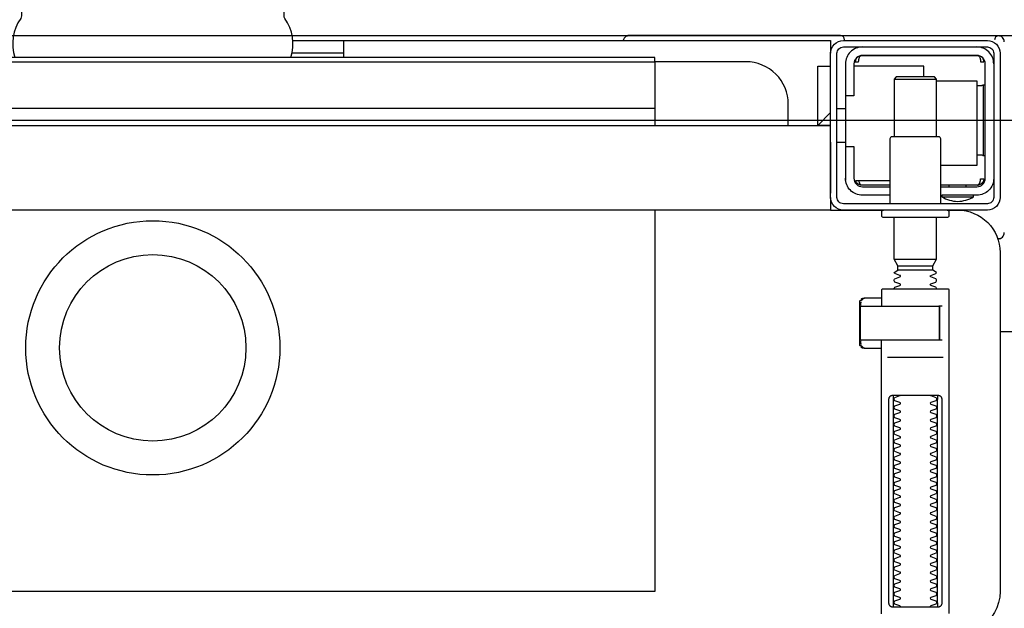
# Model space of a CAD drawing. Header units: millimetres. Extents: x 42924 to 92944, y -369470 to -179866.
# Tile 152 of 256: x 60412 to 60436, y -180935 to -180921. Entities that reach past the tile are written whole.
import ezdxf

# ---------------------------------------------------------------- set-up
doc = ezdxf.new("R2010")
doc.units = ezdxf.units.MM
doc.layers.get('0').update_dxf_attribs({"color": 8})
doc.layers.add('!! 2 ZABUDOWA GK-MDF', color=8, linetype='Continuous')
doc.layers.add('!!_@ wypos sanit nd', color=8, linetype='Continuous', plot=False)
doc.layers.add('E_SAP_ZASIĘG', color=150, linetype='Continuous', plot=False)

# ---------------------------------------------------------------- blocks, each defined once
blk = doc.blocks.new('A$Cff2eaf8b')
for points in [[(-0.15993, -0.0325), (-0.17249, -0.0325, 0.405519), (-0.172, -0.032), (-0.172, -0.0313, 0.414214), (-0.1725, -0.0308), (-0.1875, -0.0308, 0.414214), (-0.188, -0.0313), (-0.188, -0.032, 0.405519), (-0.18751, -0.0325), (-0.19, -0.0325, -0.414214), (-0.2, -0.0225), (-0.2, 0.0575, -0.266001), (-0.19506, 0.06612)], [(-0.188, 0.06265), (-0.188, -0.01362, 0.414214), (-0.1878, -0.01382), (-0.17545, -0.01382), (-0.1722, -0.01382, 0.414214), (-0.172, -0.01362), (-0.172, -0.00982)], [(-0.18353, 0.01118, 0.182836), (-0.18364, 0.01127), (-0.18485, 0.01168, 0.050055), (-0.185, 0.01194), (-0.185, 0.01222, 0.050055), (-0.18485, 0.01248), (-0.18364, 0.01289, 0.719897), (-0.18364, 0.01327), (-0.18485, 0.01368, 0.050055), (-0.185, 0.01394), (-0.185, 0.01422, 0.050055), (-0.18485, 0.01448), (-0.18364, 0.01489, 0.719897), (-0.18364, 0.01527), (-0.18485, 0.01568, 0.050055), (-0.185, 0.01594), (-0.185, 0.01622, 0.050055), (-0.18485, 0.01648), (-0.18364, 0.01689, 0.719897), (-0.18364, 0.01727), (-0.18485, 0.01768, 0.050055), (-0.185, 0.01794), (-0.185, 0.01822, 0.050055), (-0.18485, 0.01848), (-0.18364, 0.01889, 0.719897), (-0.18364, 0.01927), (-0.18485, 0.01968, 0.050055), (-0.185, 0.01994), (-0.185, 0.02022, 0.050055), (-0.18485, 0.02048), (-0.18364, 0.02089, 0.719897), (-0.18364, 0.02127), (-0.18485, 0.02168, 0.050055), (-0.185, 0.02194), (-0.185, 0.02222, 0.050055), (-0.18485, 0.02248), (-0.18364, 0.02289, 0.719897), (-0.18364, 0.02327), (-0.18485, 0.02368, 0.050055), (-0.185, 0.02394), (-0.185, 0.02422, 0.050055), (-0.18485, 0.02448), (-0.18364, 0.02489, 0.719897), (-0.18364, 0.02527), (-0.18485, 0.02568, 0.050055), (-0.185, 0.02594), (-0.185, 0.02622, 0.050055), (-0.18485, 0.02648), (-0.18364, 0.02689, 0.719897), (-0.18364, 0.02727), (-0.18485, 0.02768, 0.050055), (-0.185, 0.02794), (-0.185, 0.02822, 0.050055), (-0.18485, 0.02848), (-0.18364, 0.02889, 0.719897), (-0.18364, 0.02927), (-0.18485, 0.02968, 0.050055), (-0.185, 0.02994), (-0.185, 0.03022, 0.050055), (-0.18485, 0.03048), (-0.18364, 0.03089, 0.719897), (-0.18364, 0.03127), (-0.18485, 0.03168, 0.050055), (-0.185, 0.03194), (-0.185, 0.03222, 0.050055), (-0.18485, 0.03248), (-0.18364, 0.03289, 0.719897), (-0.18364, 0.03327), (-0.18485, 0.03368, 0.050055), (-0.185, 0.03394), (-0.185, 0.03422, 0.050055), (-0.18485, 0.03448), (-0.18364, 0.03489, 0.719897), (-0.18364, 0.03527), (-0.18485, 0.03568, 0.050055), (-0.185, 0.03594), (-0.185, 0.03622, 0.050055), (-0.18485, 0.03648), (-0.18364, 0.03689, 0.719897), (-0.18364, 0.03727), (-0.18485, 0.03768, 0.050055), (-0.185, 0.03794), (-0.185, 0.03822, 0.050055), (-0.18485, 0.03848), (-0.18364, 0.03889, 0.719897), (-0.18364, 0.03927), (-0.18485, 0.03968, 0.050055), (-0.185, 0.03994), (-0.185, 0.04022, 0.050055), (-0.18485, 0.04048), (-0.18364, 0.04089, 0.719897), (-0.18364, 0.04127), (-0.18485, 0.04168, 0.050055), (-0.185, 0.04194), (-0.185, 0.04222, 0.050055), (-0.18485, 0.04248), (-0.18364, 0.04289, 0.719897), (-0.18364, 0.04327), (-0.18485, 0.04368, 0.050055), (-0.185, 0.04394), (-0.185, 0.04422, 0.050055), (-0.18485, 0.04448), (-0.18364, 0.04489, 0.719897), (-0.18364, 0.04527), (-0.18485, 0.04568, 0.050055), (-0.185, 0.04594), (-0.185, 0.04622, 0.050055), (-0.18485, 0.04648), (-0.18364, 0.04689, 0.719897), (-0.18364, 0.04727), (-0.18485, 0.04768, 0.050055), (-0.185, 0.04794), (-0.185, 0.04822, 0.050055), (-0.18485, 0.04848), (-0.18364, 0.04889, 0.719897), (-0.18364, 0.04927), (-0.18485, 0.04968, 0.050055), (-0.185, 0.04994), (-0.185, 0.05022, 0.050055), (-0.18485, 0.05048), (-0.18364, 0.05089, 0.719897), (-0.18364, 0.05127), (-0.18485, 0.05168, 0.050055), (-0.185, 0.05194), (-0.185, 0.05222, 0.050055), (-0.18485, 0.05248), (-0.18364, 0.05289, 0.719897), (-0.18364, 0.05327), (-0.18485, 0.05368, 0.050055), (-0.185, 0.05394), (-0.185, 0.05422, 0.050055), (-0.18485, 0.05448), (-0.18364, 0.05489, 0.719897), (-0.18364, 0.05527), (-0.18485, 0.05568, 0.050055), (-0.185, 0.05594), (-0.185, 0.05622, 0.050055), (-0.18485, 0.05648), (-0.18364, 0.05689, 0.719897), (-0.18364, 0.05727), (-0.18485, 0.05768, 0.050055), (-0.185, 0.05794), (-0.185, 0.05822, 0.050055), (-0.18485, 0.05848), (-0.18364, 0.05889, 0.719897), (-0.18364, 0.05927), (-0.18485, 0.05968, 0.050055), (-0.185, 0.05994), (-0.185, 0.06022, 0.050055), (-0.18485, 0.06048), (-0.18364, 0.06089, 0.474594), (-0.18353, 0.06118)], [(-0.17647, 0.06118, 0.474594), (-0.17636, 0.06089), (-0.17515, 0.06048, 0.050055), (-0.175, 0.06022), (-0.175, 0.05994, 0.050055), (-0.17515, 0.05968), (-0.17636, 0.05927, 0.719897), (-0.17636, 0.05889), (-0.17515, 0.05848, 0.050055), (-0.175, 0.05822), (-0.175, 0.05794, 0.050055), (-0.17515, 0.05768), (-0.17636, 0.05727, 0.719897), (-0.17636, 0.05689), (-0.17515, 0.05648, 0.050055), (-0.175, 0.05622), (-0.175, 0.05594, 0.050055), (-0.17515, 0.05568), (-0.17636, 0.05527, 0.719897), (-0.17636, 0.05489), (-0.17515, 0.05448, 0.050055), (-0.175, 0.05422), (-0.175, 0.05394, 0.050055), (-0.17515, 0.05368), (-0.17636, 0.05327, 0.719897), (-0.17636, 0.05289), (-0.17515, 0.05248, 0.050055), (-0.175, 0.05222), (-0.175, 0.05194, 0.050055), (-0.17515, 0.05168), (-0.17636, 0.05127, 0.719897), (-0.17636, 0.05089), (-0.17515, 0.05048, 0.050055), (-0.175, 0.05022), (-0.175, 0.04994, 0.050055), (-0.17515, 0.04968), (-0.17636, 0.04927, 0.719897), (-0.17636, 0.04889), (-0.17515, 0.04848, 0.050055), (-0.175, 0.04822), (-0.175, 0.04794, 0.050055), (-0.17515, 0.04768), (-0.17636, 0.04727, 0.719897), (-0.17636, 0.04689), (-0.17515, 0.04648, 0.050055), (-0.175, 0.04622), (-0.175, 0.04594, 0.050055), (-0.17515, 0.04568), (-0.17636, 0.04527, 0.719897), (-0.17636, 0.04489), (-0.17515, 0.04448, 0.050055), (-0.175, 0.04422), (-0.175, 0.04394, 0.050055), (-0.17515, 0.04368), (-0.17636, 0.04327, 0.719897), (-0.17636, 0.04289), (-0.17515, 0.04248, 0.050055), (-0.175, 0.04222), (-0.175, 0.04194, 0.050055), (-0.17515, 0.04168), (-0.17636, 0.04127, 0.719897), (-0.17636, 0.04089), (-0.17515, 0.04048, 0.050055), (-0.175, 0.04022), (-0.175, 0.03994, 0.050055), (-0.17515, 0.03968), (-0.17636, 0.03927, 0.719897), (-0.17636, 0.03889), (-0.17515, 0.03848, 0.050055), (-0.175, 0.03822), (-0.175, 0.03794, 0.050055), (-0.17515, 0.03768), (-0.17636, 0.03727, 0.719897), (-0.17636, 0.03689), (-0.17515, 0.03648, 0.050055), (-0.175, 0.03622), (-0.175, 0.03594, 0.050055), (-0.17515, 0.03568), (-0.17636, 0.03527, 0.719897), (-0.17636, 0.03489), (-0.17515, 0.03448, 0.050055), (-0.175, 0.03422), (-0.175, 0.03394, 0.050055), (-0.17515, 0.03368), (-0.17636, 0.03327, 0.719897), (-0.17636, 0.03289), (-0.17515, 0.03248, 0.050055), (-0.175, 0.03222), (-0.175, 0.03194, 0.050055), (-0.17515, 0.03168), (-0.17636, 0.03127, 0.719897), (-0.17636, 0.03089), (-0.17515, 0.03048, 0.050055), (-0.175, 0.03022), (-0.175, 0.02994, 0.050055), (-0.17515, 0.02968), (-0.17636, 0.02927, 0.719897), (-0.17636, 0.02889), (-0.17515, 0.02848, 0.050055), (-0.175, 0.02822), (-0.175, 0.02794, 0.050055), (-0.17515, 0.02768), (-0.17636, 0.02727, 0.719897), (-0.17636, 0.02689), (-0.17515, 0.02648, 0.050055), (-0.175, 0.02622), (-0.175, 0.02594, 0.050055), (-0.17515, 0.02568), (-0.17636, 0.02527, 0.719897), (-0.17636, 0.02489), (-0.17515, 0.02448, 0.050055), (-0.175, 0.02422), (-0.175, 0.02394, 0.050055), (-0.17515, 0.02368), (-0.17636, 0.02327, 0.719897), (-0.17636, 0.02289), (-0.17515, 0.02248, 0.050055), (-0.175, 0.02222), (-0.175, 0.02194, 0.050055), (-0.17515, 0.02168), (-0.17636, 0.02127, 0.719897), (-0.17636, 0.02089), (-0.17515, 0.02048, 0.050055), (-0.175, 0.02022), (-0.175, 0.01994, 0.050055), (-0.17515, 0.01968), (-0.17636, 0.01927, 0.719897), (-0.17636, 0.01889), (-0.17515, 0.01848, 0.050055), (-0.175, 0.01822), (-0.175, 0.01794, 0.050055), (-0.17515, 0.01768), (-0.17636, 0.01727, 0.719897), (-0.17636, 0.01689), (-0.17515, 0.01648, 0.050055), (-0.175, 0.01622), (-0.175, 0.01594, 0.050055), (-0.17515, 0.01568), (-0.17636, 0.01527, 0.719897), (-0.17636, 0.01489), (-0.17515, 0.01448, 0.050055), (-0.175, 0.01422), (-0.175, 0.01394, 0.050055), (-0.17515, 0.01368), (-0.17636, 0.01327, 0.719897), (-0.17636, 0.01289), (-0.17515, 0.01248, 0.050055), (-0.175, 0.01222), (-0.175, 0.01194, 0.050055), (-0.17515, 0.01168), (-0.17636, 0.01127, 0.182836), (-0.17647, 0.01118)], [(-0.1857, -0.00202), (-0.1857, -0.00962), (-0.1857, -0.00202), (-0.18567, -0.00192), (-0.18559, -0.00184), (-0.17696, -0.00182), (-0.16725, -0.00182, -0.414214), (-0.16705, -0.00202), (-0.16705, -0.00962, -0.414214), (-0.16725, -0.00982), (-0.18543, -0.00982), (-0.18553, -0.00978), (-0.1856, -0.00962)], [(-0.185, -0.01382), (-0.185, -0.01406, -0.050055), (-0.18485, -0.01432), (-0.18364, -0.01473, -0.719897), (-0.18364, -0.01511), (-0.18485, -0.01552, -0.050055), (-0.185, -0.01578), (-0.185, -0.01606, -0.050055), (-0.18485, -0.01632), (-0.18364, -0.01673, -0.719897), (-0.18364, -0.01711), (-0.18485, -0.01752, -0.050055), (-0.185, -0.01778), (-0.1841, -0.0183), (-0.1841, -0.01936), (-0.185, -0.02092), (-0.185, -0.0308)], [(-0.175, -0.01382), (-0.175, -0.01406, 0.050055), (-0.17515, -0.01432), (-0.17636, -0.01473, 0.719897), (-0.17636, -0.01511), (-0.17515, -0.01552, 0.050055), (-0.175, -0.01578), (-0.175, -0.01606, 0.050055), (-0.17515, -0.01632), (-0.17636, -0.01673, 0.719897), (-0.17636, -0.01711), (-0.17515, -0.01752, 0.050055), (-0.175, -0.01778), (-0.1759, -0.0183), (-0.1759, -0.01936), (-0.175, -0.02092), (-0.175, -0.0308)], [(-0.20011, -0.02584, 0.091301), (-0.20056, -0.02614, 0.198909), (-0.20099, -0.02721)], [(-0.19945, -0.02578, 0.170835), (-0.20011, -0.02584)], [(-0.18625, -0.03562, 0.119096), (-0.19, -0.03454, 0.119096), (-0.19375, -0.03562)], [(-0.186, -0.034), (-0.186, -0.0493, 0.414214), (-0.1855, -0.0498), (-0.1745, -0.0498, 0.414214), (-0.174, -0.0493), (-0.174, -0.034)], [(-0.1985, -0.04, -0.414214), (-0.1945, -0.036), (-0.18625, -0.036), (-0.18625, -0.03562), (-0.19375, -0.03562), (-0.19375, -0.036)], [(-0.174, -0.036), (-0.1675, -0.036, -0.414214), (-0.1635, -0.04), (-0.16353, -0.0395)], [(-0.186, -0.038), (-0.1945, -0.038, 0.414214), (-0.1965, -0.04), (-0.1965, -0.067, 0.414214), (-0.1945, -0.069), (-0.1675, -0.069, 0.414214), (-0.1655, -0.067), (-0.1655, -0.0595), (-0.1635, -0.0595), (-0.1635, -0.04)], [(-0.1635, -0.0475), (-0.1655, -0.0475), (-0.1655, -0.04, 0.414214), (-0.1675, -0.038), (-0.174, -0.038)], [(-0.1945, -0.06193), (-0.19515, -0.06194), (-0.19542, -0.06194), (-0.1956, -0.06194), (-0.19567, -0.06194, 0.116465), (-0.19589, -0.062), (-0.19601, -0.06205), (-0.19601, -0.04535), (-0.19589, -0.0454, 0.116465), (-0.19567, -0.04546), (-0.19542, -0.04546), (-0.19515, -0.04546), (-0.1945, -0.04547)], [(-0.15, -0.0525), (-0.15, -0.0575, 0.414214), (-0.14, -0.0675), (-0.11847, -0.0675), (-0.11847, -0.0525)], [(-0.1675, -0.071, 0.414214), (-0.1635, -0.067), (-0.1635, -0.0595)], [(-0.1985, -0.067, 0.414214), (-0.1945, -0.071)], [(-0.04, -0.0685), (-0.03255, -0.0685, 0.236962), (-0.03118, -0.07775, -0.154353), (-0.031, -0.07832), (-0.031, -0.08218), (0.031, -0.08218), (0.031, -0.07832, -0.154353), (0.03118, -0.07775, 0.236962), (0.03255, -0.0685), (0.04, -0.0685)], [(-0.20099, -0.0722, 0.198909), (-0.20056, -0.07326, 0.091301), (-0.20011, -0.07356)], [(-0.16237, -0.07369), (-0.1625, -0.07369), (-0.16269, -0.07369), (-0.16294, -0.07369), (-0.16323, -0.07369), (-0.16357, -0.07369), (-0.16393, -0.07369), (-0.16428, -0.07369), (-0.19771, -0.07369), (-0.19841, -0.07369), (-0.19903, -0.07369), (-0.19948, -0.07369), (-0.19961, -0.07369), (-0.19973, -0.07367), (-0.19984, -0.07365), (-0.20003, -0.07359, 0.517033), (-0.1987, -0.07266)], [(-0.1633, -0.0727, 0.412536), (-0.1623, -0.0737), (-0.11251, -0.0737), (-0.11222, -0.07367), (-0.11194, -0.07358), (-0.11168, -0.07345), (-0.11145, -0.07326), (-0.11126, -0.07304), (-0.11112, -0.07278), (-0.11104, -0.0725)]]:
    blk.add_lwpolyline(points, format="xyb")
for points in [[(-0.172, 0.06279), (-0.172, -0.00182)], [(-0.1852, 0.06018), (-0.1852, 0.01218)], [(-0.1748, 0.01218), (-0.1748, 0.06018)], [(-0.11847, -0.0325), (-0.11847, 0.0575), (0.11153, 0.0575), (0.11153, -0.0325)], [(-0.17342, 0.00218), (-0.18659, 0.00218)], [(-0.172, 0.00012), (-0.17167, 0.00018), (-0.1682, 0.00018), (-0.1681, 0.00018), (-0.16799, 0.00016), (-0.16789, 0.00007), (-0.16779, 0.00006), (-0.16762, 0.00005), (-0.16752, 0.00005), (-0.16741, 0.00003), (-0.1673, -0.00004), (-0.16725, -0.00018), (-0.16725, -0.00044), (-0.16711, -0.00046), (-0.16701, -0.0005), (-0.16693, -0.00056), (-0.16688, -0.0007), (-0.16688, -0.01094), (-0.16692, -0.01107), (-0.16701, -0.01115), (-0.16725, -0.0112), (-0.16725, -0.01147), (-0.16728, -0.01157), (-0.16735, -0.01164), (-0.16746, -0.01168), (-0.16762, -0.01169), (-0.16775, -0.0117), (-0.16789, -0.01172), (-0.16797, -0.01179), (-0.16807, -0.01182), (-0.1682, -0.01182), (-0.17167, -0.01182), (-0.172, -0.01177)], [(-0.16829, 0.00017), (-0.16772, 0.00003), (-0.16738, -0.00042)], [(-0.18633, -0.00182), (-0.17526, -0.00182), (-0.17367, -0.00182)], [(-0.16723, -0.00083), (-0.16714, -0.00136), (-0.16713, -0.00163)], [(-0.2, -0.00387), (-0.20939, -0.00387)], [(-0.18633, -0.00982), (-0.18551, -0.00982), (-0.18567, -0.00972), (-0.1857, -0.00962)], [(-0.16738, -0.01122), (-0.16772, -0.01167), (-0.16829, -0.01182)], [(-0.16713, -0.01002), (-0.16714, -0.01028), (-0.16723, -0.01081)], [(-0.1841, -0.0183), (-0.1759, -0.0183)], [(-0.1759, -0.01936), (-0.1841, -0.01936)], [(-0.175, -0.02092), (-0.185, -0.02092)], [(-0.20001, -0.0258), (-0.19988, -0.02576), (-0.19976, -0.02573), (-0.19963, -0.02571), (-0.19948, -0.02571)], [(-0.16, -0.0355), (-0.16, -0.0325), (0.16, -0.0325), (0.16, -0.0355)], [(-0.16, -0.0485), (-0.16, -0.0365)], [(-0.19478, -0.0384), (-0.186, -0.0384)], [(-0.192, -0.038), (-0.192, -0.0384)], [(-0.188, -0.038), (-0.188, -0.0384)], [(-0.16664, -0.0395), (-0.16666, -0.03934), (-0.16669, -0.03923), (-0.16672, -0.03912), (-0.16675, -0.03902), (-0.16679, -0.03892), (-0.16684, -0.03881), (-0.16689, -0.03872), (-0.16695, -0.03863), (-0.16702, -0.03855), (-0.1671, -0.03848), (-0.16718, -0.03843), (-0.16729, -0.0384), (-0.16718, -0.03841), (-0.16708, -0.03842), (-0.16696, -0.03845), (-0.16686, -0.03848), (-0.16677, -0.03851), (-0.16666, -0.03856), (-0.16657, -0.03861), (-0.16646, -0.03868), (-0.16636, -0.03876), (-0.16627, -0.03884), (-0.16618, -0.03894), (-0.1661, -0.03904), (-0.16603, -0.03915), (-0.16598, -0.03926), (-0.16593, -0.03938), (-0.16589, -0.0395), (-0.174, -0.0395)], [(-0.174, -0.0384), (-0.16722, -0.0384)], [(-0.185, -0.063), (-0.1945, -0.063), (-0.1945, -0.043), (-0.186, -0.043)], [(-0.19591, -0.04539), (-0.19602, -0.04539), (-0.19616, -0.04539), (-0.19632, -0.04539), (-0.1965, -0.04539)], [(-0.1615, -0.0485), (-0.1635, -0.0485)], [(-0.185, -0.0498), (-0.185, -0.06342), (-0.1845, -0.06392), (-0.1755, -0.06392), (-0.175, -0.06342), (-0.175, -0.0498)], [(0.16, -0.0555), (0.157, -0.0525), (0.16, -0.0525), (-0.16, -0.0525), (-0.157, -0.0525), (-0.16, -0.0555)], [(-0.157, -0.0525), (-0.157, -0.0665), (-0.16, -0.0665)], [(0.10602, -0.0525), (0.10602, -0.05658), (-0.11847, -0.05658)], [(-0.1615, -0.0565), (-0.1635, -0.0565)], [(-0.1965, -0.06201), (-0.19632, -0.06201), (-0.19616, -0.06201), (-0.19602, -0.06201), (-0.19591, -0.06201)], [(-0.175, -0.06342), (-0.185, -0.06342)], [(-0.182, -0.06392), (-0.182, -0.0665), (-0.1655, -0.0665)], [(-0.16636, -0.06865), (-0.16625, -0.06854), (-0.16619, -0.06847), (-0.16612, -0.06839), (-0.16606, -0.0683), (-0.16601, -0.0682), (-0.16596, -0.06811), (-0.16592, -0.06801), (-0.16589, -0.0679), (-0.16586, -0.0678), (-0.16584, -0.06769), (-0.16583, -0.06759), (-0.16583, -0.06749), (-0.16593, -0.0675), (-0.16607, -0.0675), (-0.1663, -0.0675), (-0.16641, -0.0675), (-0.16651, -0.0675), (-0.16661, -0.0675), (-0.16661, -0.0676), (-0.16662, -0.0677), (-0.16663, -0.0678), (-0.16664, -0.0679), (-0.16665, -0.068), (-0.16667, -0.06811), (-0.1667, -0.06821), (-0.16673, -0.06831), (-0.16676, -0.06841), (-0.1668, -0.06852), (-0.16685, -0.06862), (-0.1669, -0.06871), (-0.16697, -0.0688), (-0.16704, -0.06887), (-0.16712, -0.06893), (-0.16725, -0.069), (-0.19475, -0.069), (-0.19493, -0.0689), (-0.19501, -0.06882), (-0.19508, -0.06874), (-0.19513, -0.06865), (-0.19518, -0.06855), (-0.19522, -0.06846), (-0.19526, -0.06835), (-0.19529, -0.06825), (-0.19532, -0.06813), (-0.19534, -0.06803), (-0.19536, -0.06793), (-0.19537, -0.06783), (-0.19538, -0.06772), (-0.19539, -0.0676), (-0.19539, -0.0675), (-0.19617, -0.06751), (-0.19616, -0.06762), (-0.19615, -0.06772), (-0.19613, -0.06783), (-0.19611, -0.06793), (-0.19607, -0.06803), (-0.19603, -0.06813), (-0.19598, -0.06823), (-0.19593, -0.06832), (-0.19586, -0.06841), (-0.19579, -0.06849), (-0.19572, -0.06857), (-0.19563, -0.06865)], [(-0.03305, -0.0725), (-0.16, -0.0725), (-0.16, -0.0695)], [(-0.045, -0.0725), (-0.045, -0.0685)], [(-0.045, -0.0695), (-0.03283, -0.0695)]]:
    blk.add_lwpolyline(points)
for points in [[(-0.17471, 0.06118), (-0.17462, 0.06118), (-0.17454, 0.06117), (-0.17445, 0.06115), (-0.17437, 0.06113), (-0.17428, 0.06109), (-0.1742, 0.06105), (-0.17413, 0.061), (-0.17406, 0.06095), (-0.174, 0.06088), (-0.17394, 0.06081), (-0.17389, 0.06072), (-0.17384, 0.06062), (-0.17381, 0.06052), (-0.17378, 0.06041), (-0.17376, 0.06029), (-0.17376, 0.06018), (-0.17376, 0.01218), (-0.17376, 0.01206), (-0.17378, 0.01195), (-0.17381, 0.01184), (-0.17384, 0.01173), (-0.17389, 0.01164), (-0.17394, 0.01155), (-0.174, 0.01148), (-0.17406, 0.01141), (-0.17413, 0.01135), (-0.1742, 0.01131), (-0.17428, 0.01126), (-0.17437, 0.01123), (-0.17445, 0.01121), (-0.17454, 0.01119), (-0.17462, 0.01118), (-0.17471, 0.01118), (-0.18529, 0.01118), (-0.18538, 0.01118), (-0.18547, 0.01119), (-0.18555, 0.01121), (-0.18564, 0.01123), (-0.18572, 0.01126), (-0.1858, 0.01131), (-0.18587, 0.01135), (-0.18594, 0.01141), (-0.18601, 0.01148), (-0.18606, 0.01155), (-0.18612, 0.01164), (-0.18616, 0.01173), (-0.1862, 0.01184), (-0.18623, 0.01195), (-0.18624, 0.01206), (-0.18625, 0.01218), (-0.18625, 0.06018), (-0.18624, 0.06029), (-0.18623, 0.06041), (-0.1862, 0.06052), (-0.18616, 0.06062), (-0.18612, 0.06072), (-0.18606, 0.06081), (-0.18601, 0.06088), (-0.18594, 0.06095), (-0.18587, 0.061), (-0.1858, 0.06105), (-0.18572, 0.06109), (-0.18564, 0.06113), (-0.18555, 0.06115), (-0.18547, 0.06117), (-0.18538, 0.06118), (-0.18529, 0.06118)], [(-0.19467, -0.0384), (-0.19467, -0.0384), (-0.19467, -0.0384), (-0.19466, -0.0384), (-0.19466, -0.0384), (-0.19466, -0.0384), (-0.19466, -0.0384), (-0.19466, -0.0384), (-0.19466, -0.0384), (-0.19466, -0.0384), (-0.19466, -0.0384), (-0.19466, -0.0384), (-0.19466, -0.0384), (-0.19466, -0.0384), (-0.19466, -0.0384), (-0.19467, -0.0384), (-0.19467, -0.0384), (-0.19467, -0.0384), (-0.19467, -0.0384), (-0.19467, -0.0384), (-0.19468, -0.0384), (-0.19468, -0.0384), (-0.19468, -0.0384), (-0.19469, -0.0384), (-0.1947, -0.0384), (-0.19471, -0.0384), (-0.19471, -0.0384), (-0.19471, -0.0384), (-0.19471, -0.0384), (-0.19472, -0.0384), (-0.19472, -0.0384), (-0.19472, -0.0384), (-0.19472, -0.03841), (-0.19473, -0.03841), (-0.19473, -0.03841), (-0.19473, -0.03841), (-0.19473, -0.03841), (-0.19473, -0.03841), (-0.19474, -0.03841), (-0.19474, -0.03841), (-0.19474, -0.03841), (-0.19474, -0.03841), (-0.19474, -0.03841), (-0.19474, -0.03841), (-0.19475, -0.03841), (-0.19475, -0.03841), (-0.19475, -0.03841), (-0.19475, -0.03841), (-0.19476, -0.03841), (-0.19476, -0.03841), (-0.19476, -0.03841), (-0.19476, -0.03841), (-0.19477, -0.03842), (-0.19477, -0.03842), (-0.19477, -0.03842), (-0.19478, -0.03842), (-0.19479, -0.03842), (-0.19479, -0.03842), (-0.1948, -0.03843), (-0.19481, -0.03843), (-0.19481, -0.03843), (-0.19482, -0.03844), (-0.19483, -0.03844), (-0.19484, -0.03844), (-0.19484, -0.03845), (-0.19485, -0.03845), (-0.19486, -0.03845), (-0.19486, -0.03846), (-0.19487, -0.03846), (-0.19488, -0.03847), (-0.19489, -0.03847), (-0.19489, -0.03848), (-0.1949, -0.03848), (-0.19491, -0.03849), (-0.19491, -0.03849), (-0.19492, -0.0385), (-0.19493, -0.0385), (-0.19493, -0.03851), (-0.19494, -0.03851), (-0.19495, -0.03852), (-0.19495, -0.03852), (-0.19496, -0.03853), (-0.19497, -0.03854), (-0.19497, -0.03854), (-0.19498, -0.03855), (-0.19499, -0.03856), (-0.19499, -0.03856), (-0.195, -0.03857), (-0.19501, -0.03858), (-0.19501, -0.03859), (-0.19502, -0.03859), (-0.19503, -0.0386), (-0.19503, -0.03861), (-0.19504, -0.03862), (-0.19505, -0.03862), (-0.19505, -0.03863), (-0.19506, -0.03864), (-0.19507, -0.03865), (-0.19507, -0.03866), (-0.19508, -0.03867), (-0.19508, -0.03868), (-0.19509, -0.03869), (-0.1951, -0.03869), (-0.1951, -0.0387), (-0.19511, -0.03871), (-0.19511, -0.03872), (-0.19512, -0.03873), (-0.19512, -0.03874), (-0.19513, -0.03875), (-0.19514, -0.03876), (-0.19514, -0.03877), (-0.19515, -0.03878), (-0.19515, -0.03879), (-0.19516, -0.0388), (-0.19516, -0.03881), (-0.19517, -0.03882), (-0.19517, -0.03884), (-0.19518, -0.03885), (-0.19518, -0.03886), (-0.19519, -0.03887), (-0.1952, -0.03888), (-0.1952, -0.03889), (-0.19521, -0.0389), (-0.19521, -0.03891), (-0.19521, -0.03893), (-0.19522, -0.03894), (-0.19522, -0.03895), (-0.19523, -0.03896), (-0.19523, -0.03897), (-0.19524, -0.03899), (-0.19524, -0.039), (-0.19525, -0.03901), (-0.19525, -0.03902), (-0.19526, -0.03905), (-0.19527, -0.03907), (-0.19528, -0.0391), (-0.19528, -0.03912), (-0.19529, -0.03915), (-0.1953, -0.03918), (-0.19531, -0.0392), (-0.19531, -0.03923), (-0.19532, -0.03926), (-0.19532, -0.03928), (-0.19533, -0.03931), (-0.19533, -0.03933), (-0.19534, -0.03936), (-0.19534, -0.03939), (-0.19535, -0.03941), (-0.19535, -0.03944), (-0.19536, -0.03947), (-0.19536, -0.03949), (-0.19536, -0.03952), (-0.19537, -0.03955), (-0.19537, -0.03957), (-0.19537, -0.0396), (-0.19537, -0.03961), (-0.19537, -0.03962), (-0.19538, -0.03963), (-0.19538, -0.03963), (-0.19538, -0.03964), (-0.19538, -0.03965), (-0.19538, -0.03965), (-0.19538, -0.03966), (-0.19538, -0.03966), (-0.19538, -0.03967), (-0.19538, -0.03967), (-0.19538, -0.03968), (-0.19538, -0.03969), (-0.19538, -0.03969), (-0.19538, -0.0397), (-0.19538, -0.0397), (-0.19538, -0.0397), (-0.19538, -0.03971), (-0.19538, -0.03971), (-0.19538, -0.03972), (-0.19538, -0.03972), (-0.19538, -0.03972), (-0.19538, -0.03973), (-0.19538, -0.03973), (-0.19538, -0.03973), (-0.19538, -0.03974), (-0.19538, -0.03974), (-0.19538, -0.03974), (-0.19538, -0.03974), (-0.19538, -0.03975), (-0.19538, -0.03975), (-0.19538, -0.03975), (-0.19538, -0.03976), (-0.19538, -0.03976), (-0.19538, -0.03977), (-0.19538, -0.03977), (-0.19539, -0.03978), (-0.19539, -0.03978), (-0.19539, -0.03979), (-0.19539, -0.03979), (-0.19539, -0.03979), (-0.19539, -0.0398), (-0.19539, -0.0398), (-0.19539, -0.03981), (-0.19539, -0.03981), (-0.19539, -0.03982), (-0.19538, -0.03982), (-0.19538, -0.03983), (-0.19538, -0.03983), (-0.19538, -0.03984), (-0.19538, -0.03984), (-0.19538, -0.03984), (-0.19538, -0.03985), (-0.19538, -0.03986), (-0.19538, -0.03986), (-0.19538, -0.03987), (-0.19538, -0.03987), (-0.19538, -0.03987), (-0.19538, -0.03988), (-0.19538, -0.03988), (-0.19538, -0.03989), (-0.19538, -0.03989), (-0.19538, -0.03989), (-0.19538, -0.03989), (-0.19538, -0.0399), (-0.19538, -0.0399), (-0.19539, -0.0399), (-0.19539, -0.0399), (-0.19539, -0.0399), (-0.19539, -0.0399), (-0.19539, -0.0399), (-0.19539, -0.03991), (-0.1954, -0.03991), (-0.1954, -0.03991), (-0.1954, -0.03991), (-0.1954, -0.03991), (-0.1954, -0.03991), (-0.19541, -0.03991), (-0.19541, -0.03991), (-0.19542, -0.03991), (-0.19542, -0.03991), (-0.19543, -0.0399), (-0.19544, -0.0399), (-0.19545, -0.0399), (-0.19545, -0.0399), (-0.19546, -0.0399), (-0.19546, -0.0399), (-0.19547, -0.0399), (-0.19547, -0.0399), (-0.19548, -0.0399), (-0.19549, -0.0399), (-0.1955, -0.0399), (-0.1955, -0.0399), (-0.19551, -0.0399), (-0.19552, -0.0399), (-0.19553, -0.0399), (-0.19554, -0.0399), (-0.19555, -0.0399), (-0.19556, -0.0399), (-0.19557, -0.0399), (-0.19558, -0.0399), (-0.19559, -0.0399), (-0.19561, -0.0399), (-0.19564, -0.0399), (-0.19566, -0.0399), (-0.19568, -0.0399), (-0.1957, -0.0399), (-0.19574, -0.0399), (-0.19576, -0.0399), (-0.19578, -0.0399), (-0.19595, -0.0399), (-0.19596, -0.0399), (-0.19598, -0.0399), (-0.19599, -0.0399), (-0.19601, -0.0399), (-0.19602, -0.0399), (-0.19603, -0.0399), (-0.19604, -0.0399), (-0.19605, -0.0399), (-0.19606, -0.0399), (-0.19607, -0.0399), (-0.19608, -0.0399), (-0.19609, -0.0399), (-0.1961, -0.0399), (-0.19611, -0.0399), (-0.19612, -0.0399), (-0.19613, -0.03989), (-0.19614, -0.03989), (-0.19614, -0.03989), (-0.19615, -0.03989), (-0.19615, -0.03989), (-0.19615, -0.03989), (-0.19615, -0.03989), (-0.19616, -0.03989), (-0.19616, -0.03989), (-0.19616, -0.03989), (-0.19616, -0.0399), (-0.19616, -0.0399), (-0.19616, -0.0399), (-0.19616, -0.0399), (-0.19616, -0.0399), (-0.19617, -0.0399), (-0.19617, -0.03991), (-0.19617, -0.03991), (-0.19617, -0.03991), (-0.19617, -0.03991), (-0.19617, -0.03991), (-0.19617, -0.03991), (-0.19617, -0.03991), (-0.19617, -0.03991), (-0.19617, -0.03991), (-0.19617, -0.03991), (-0.19617, -0.0399), (-0.19617, -0.0399), (-0.19617, -0.0399), (-0.19617, -0.03989), (-0.19617, -0.03989), (-0.19617, -0.03989), (-0.19617, -0.03988), (-0.19617, -0.03987), (-0.19617, -0.03986), (-0.19617, -0.03985), (-0.19617, -0.03984), (-0.19617, -0.03984), (-0.19617, -0.03984), (-0.19617, -0.03983), (-0.19617, -0.03983), (-0.19617, -0.03982), (-0.19617, -0.03982), (-0.19617, -0.03981), (-0.19616, -0.0398), (-0.19616, -0.03979), (-0.19616, -0.03979), (-0.19616, -0.03978), (-0.19616, -0.03978), (-0.19616, -0.03977), (-0.19616, -0.03977), (-0.19616, -0.03977), (-0.19616, -0.03976), (-0.19616, -0.03976), (-0.19616, -0.03975), (-0.19616, -0.03975), (-0.19616, -0.03974), (-0.19616, -0.03974), (-0.19616, -0.03973), (-0.19616, -0.03973), (-0.19616, -0.03972), (-0.19616, -0.03972), (-0.19616, -0.03972), (-0.19616, -0.03972), (-0.19616, -0.03971), (-0.19616, -0.03971), (-0.19616, -0.0397), (-0.19615, -0.0397), (-0.19615, -0.0397), (-0.19615, -0.03969), (-0.19615, -0.03969), (-0.19615, -0.03968), (-0.19615, -0.03967), (-0.19615, -0.03967), (-0.19615, -0.03966), (-0.19615, -0.03966), (-0.19615, -0.03965), (-0.19615, -0.03964), (-0.19614, -0.03964), (-0.19614, -0.03963), (-0.19614, -0.03962), (-0.19614, -0.03962), (-0.19614, -0.03961), (-0.19614, -0.0396), (-0.19614, -0.03959), (-0.19613, -0.03958), (-0.19613, -0.03958), (-0.19613, -0.03957), (-0.19613, -0.03955), (-0.19612, -0.03954), (-0.19612, -0.03952), (-0.19611, -0.0395), (-0.19611, -0.03949), (-0.1961, -0.03947), (-0.1961, -0.03945), (-0.19609, -0.03944), (-0.19609, -0.03942), (-0.19608, -0.03941), (-0.19608, -0.03939), (-0.19607, -0.03937), (-0.19607, -0.03936), (-0.19606, -0.03934), (-0.19605, -0.03933), (-0.19605, -0.03931), (-0.19604, -0.0393), (-0.19603, -0.03928), (-0.19603, -0.03927), (-0.19602, -0.03925), (-0.19601, -0.03923), (-0.196, -0.03922), (-0.196, -0.0392), (-0.19599, -0.03919), (-0.19598, -0.03918), (-0.19597, -0.03916), (-0.19596, -0.03915), (-0.19596, -0.03913), (-0.19595, -0.03912), (-0.19594, -0.0391), (-0.19593, -0.03909), (-0.19592, -0.03907), (-0.19591, -0.03906), (-0.1959, -0.03905), (-0.19589, -0.03903), (-0.19588, -0.03902), (-0.19587, -0.03901), (-0.19586, -0.03899), (-0.19585, -0.03898), (-0.19584, -0.03897), (-0.19583, -0.03895), (-0.19582, -0.03894), (-0.19581, -0.03893), (-0.1958, -0.03891), (-0.19579, -0.0389), (-0.19577, -0.03889), (-0.19576, -0.03888), (-0.19575, -0.03886), (-0.19574, -0.03885), (-0.19573, -0.03884), (-0.19572, -0.03883), (-0.1957, -0.03882), (-0.19569, -0.0388), (-0.19568, -0.03879), (-0.19567, -0.03878), (-0.19565, -0.03877), (-0.19564, -0.03876), (-0.19563, -0.03875), (-0.19562, -0.03874), (-0.1956, -0.03873), (-0.19559, -0.03872), (-0.19558, -0.03871), (-0.19556, -0.0387), (-0.19555, -0.03869), (-0.19554, -0.03868), (-0.19552, -0.03867), (-0.19551, -0.03866), (-0.19549, -0.03865), (-0.19548, -0.03864), (-0.19547, -0.03863), (-0.19545, -0.03862), (-0.19544, -0.03861), (-0.19542, -0.0386), (-0.19541, -0.0386), (-0.19539, -0.03859), (-0.19538, -0.03858), (-0.19536, -0.03857), (-0.19535, -0.03856), (-0.19533, -0.03856), (-0.19532, -0.03855), (-0.1953, -0.03854), (-0.19529, -0.03853), (-0.19527, -0.03853), (-0.19526, -0.03852), (-0.19524, -0.03851), (-0.19522, -0.03851), (-0.19521, -0.0385), (-0.19519, -0.0385), (-0.19518, -0.03849), (-0.19516, -0.03848), (-0.19515, -0.03848), (-0.19513, -0.03847), (-0.19511, -0.03847), (-0.1951, -0.03846), (-0.19508, -0.03846), (-0.19506, -0.03845), (-0.19505, -0.03845), (-0.19503, -0.03845), (-0.19502, -0.03844), (-0.195, -0.03844), (-0.19498, -0.03843), (-0.19497, -0.03843), (-0.19495, -0.03843), (-0.19493, -0.03842), (-0.19492, -0.03842), (-0.19491, -0.03842), (-0.1949, -0.03842), (-0.19489, -0.03842), (-0.19488, -0.03842), (-0.19487, -0.03841), (-0.19486, -0.03841), (-0.19485, -0.03841), (-0.19484, -0.03841), (-0.19483, -0.03841), (-0.19481, -0.03841), (-0.1948, -0.03841), (-0.19479, -0.03841), (-0.19479, -0.03841), (-0.19478, -0.03841), (-0.19478, -0.0384), (-0.19477, -0.0384), (-0.19477, -0.0384), (-0.19476, -0.0384), (-0.19475, -0.0384), (-0.19474, -0.0384), (-0.19474, -0.0384), (-0.19473, -0.0384), (-0.19473, -0.0384), (-0.19471, -0.0384), (-0.19471, -0.0384), (-0.1947, -0.0384), (-0.1947, -0.0384), (-0.19469, -0.0384), (-0.19469, -0.0384), (-0.19469, -0.0384), (-0.19469, -0.0384), (-0.19468, -0.0384), (-0.19468, -0.0384), (-0.19468, -0.0384), (-0.19468, -0.0384), (-0.19467, -0.0384), (-0.19467, -0.0384), (-0.19467, -0.0384)], [(-0.11847, -0.0685), (0.11153, -0.0685), (0.11153, -0.0675), (-0.11847, -0.0675)]]:
    blk.add_lwpolyline(points, close=True)
for points in [[(-0.2, -0.0695), (-0.2, -0.0355, -0.414214), (-0.197, -0.0325), (-0.163, -0.0325, -0.414214), (-0.16, -0.0355), (-0.16, -0.0695, -0.414214), (-0.163, -0.0725), (-0.197, -0.0725, -0.414214)], [(-0.1615, -0.0355), (-0.1615, -0.0695, -0.414214), (-0.163, -0.071), (-0.197, -0.071, -0.414214), (-0.1985, -0.0695), (-0.1985, -0.0355, -0.414214), (-0.197, -0.034), (-0.163, -0.034, -0.414214)]]:
    blk.add_lwpolyline(points, format="xyb", close=True)
for radius in [0.03, 0.022]:
    blk.add_circle((0, 0), radius)
for centre, major_axis, ratio, start_param, end_param in [((-0.1852, 0.06018), (0, 0.001), 0.000289, 4.712389, 6.283185), ((-0.1748, 0.06018), (0, -0.001), 0.000289, 1.570796, 3.141593), ((-0.1852, 0.01218), (0, -0.001), 0.000289, 0, 1.570796), ((-0.1748, 0.01218), (0, -0.001), 0.000289, 0, 1.570796), ((-0.16763, -0.00015), (0.000004, 0.0002), 0.133184, 0.00502, 0.005026), ((-0.16723, -0.00065), (0.000013, 0.0002), 0.223, 0.006306, 0.006351), ((-0.16723, -0.011), (0.000013, -0.0002), 0.223, 6.276731, 6.276777), ((-0.16763, -0.01149), (0.000004, -0.0002), 0.133184, 6.278107, 6.278112)]:
    blk.add_ellipse(centre, major_axis=major_axis, ratio=ratio, start_param=start_param, end_param=end_param)

msp = doc.modelspace()

# ---------------------------------------------------------------- linework, layer by layer
at = {"layer": '!! 2 ZABUDOWA GK-MDF'}
for points in [[(60372.56735, -180921.3878), (60472.56735, -180921.3878)], [(60372.56735, -180923.3878), (60472.56735, -180923.3878)]]:
    msp.add_lwpolyline(points, dxfattribs=at)
at = {"layer": 'E_SAP_ZASIĘG'}
for centre in [(60076.8218, -181088.08994), (60928.90732, -181088.08994)]:
    msp.add_circle(centre, 600, dxfattribs=at)

# ---------------------------------------------------------------- block references
at = {"layer": '!!_@ wypos sanit nd', "xscale": 100, "yscale": 100, "zscale": 100, "rotation": 180}
msp.add_blockref('A$Cff2eaf8b', (60415.60353, -180928.75735), dxfattribs=at)

doc.saveas('drawing.dxf')
